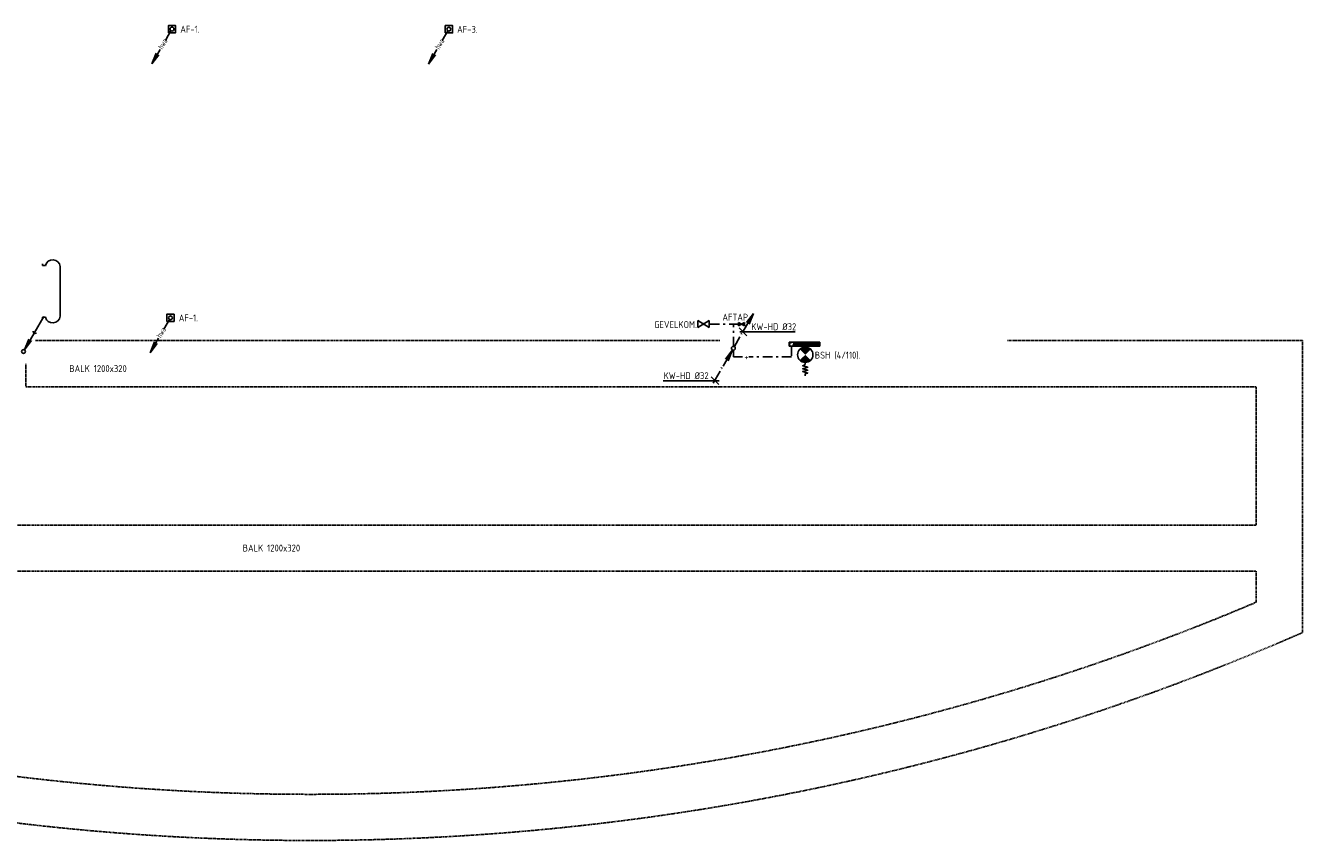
# Model space of a CAD drawing. Header units: millimetres. Extents: x -71760 to 24237, y -1029 to 51282.
# Tile 3 of 9: x -53369 to -20160, y 7180 to 28377. Entities that reach past the tile are written whole.
import ezdxf

# ---------------------------------------------------------------- set-up
doc = ezdxf.new("R2010")
doc.units = ezdxf.units.MM
doc.header["$LTSCALE"] = 50
for name, pattern in [('2322109', [10, 5, -2, 1, -2]), ('DASHED', [0.75, 0.5, -0.25]), ('KOUDWATER', [8.4, 4.8, -1.2, 1.2, -1.2]), ('KOUDWATERTAP', [1.1, 0.5, -0.25, 0.1, -0.25])]:
    doc.linetypes.add(name, pattern=pattern)
for name, color, linetype in [('50', 3, 'Continuous'), ('51', 6, 'Continuous'), ('51-LEIDING', 3, 'Continuous'), ('52', 3, 'Continuous'), ('54', 3, 'Continuous'), ('SYM-W', 7, 'Continuous'), ('WL$1----_BOUWKUNDIG', 11, 'Continuous'), ('WL521---_D', 112, 'Continuous'), ('WL522---_VWA', 2, 'Continuous'), ('WL531---', 132, 'Continuous'), ('WL5310--_KW', 2, 'KOUDWATER'), ('WL5310--Bestaande_KW', 180, 'KOUDWATERTAP'), ('WL5420--_PERSL', 1, 'Continuous'), ('WL5501--_GKW-A', 4, 'Continuous'), ('WM570---_MATEN-M', 7, 'Continuous')]:
    doc.layers.add(name, color=color, linetype=linetype)
doc.styles.add('ISO', font='ISO.SHX')

# ---------------------------------------------------------------- blocks, each defined once
blk = doc.blocks.new('113')
at = {"layer": '52', "color": 1, "linetype": 'Continuous'}
for p, q in [((2.47, 4.28), (5.25, 9.09)), ((3.42, 6.7), (5.25, 9.09)), ((4.1, 6.31), (5.25, 9.09)), ((0.25, 0.43), (1.71, 2.96))]:
    blk.add_line(p, q, dxfattribs=at)
blk.add_circle((0, 0), 0.5, dxfattribs=at)
at = {"layer": '52', "color": 7, "style": 'ISO', "width": 0.75}
blk.add_text('+', height=1.5, rotation=61.3721, dxfattribs=at).set_placement((2.41, 3.14))
blk = doc.blocks.new('D113')
at = {"layer": '52', "linetype": 'Continuous'}
blk.add_blockref('113', (0, 0), dxfattribs=at)
blk = doc.blocks.new('114')
at = {"layer": '52', "color": 1, "linetype": 'Continuous'}
for p, q in [((-2.69, -4.65), (-0.25, -0.43)), ((-2.08, -2.82), (-0.25, -0.43)), ((-1.4, -3.22), (-0.25, -0.43)), ((-5.25, -9.09), (-3.44, -5.97))]:
    blk.add_line(p, q, dxfattribs=at)
blk.add_circle((0, 0), 0.5, dxfattribs=at)
at = {"layer": '52', "color": 7, "style": 'ISO', "width": 0.75}
blk.add_text('+', height=1.5, rotation=61.3721, dxfattribs=at).set_placement((-2.75, -5.79))
blk = doc.blocks.new('D114')
at = {"layer": '52', "linetype": 'Continuous'}
blk.add_blockref('114', (0, 0), dxfattribs=at)
blk = doc.blocks.new('*X30')
at = {"color": 0}
for p, q in [((29158, 61986), (29262, 62089)), ((29158, 61999), (29248, 62089)), ((29158, 62013), (29235, 62089)), ((29158, 62026), (29222, 62089)), ((29158, 62040), (29208, 62089)), ((29158, 62053), (29195, 62089)), ((29158, 62067), (29181, 62089)), ((29158, 62080), (29168, 62089)), ((29158, 61972), (29268, 62082)), ((29158, 61959), (29268, 62069)), ((29158, 61945), (29268, 62055)), ((29158, 61932), (29268, 62042)), ((29158, 61918), (29268, 62028)), ((29158, 61905), (29268, 62015)), ((29158, 61891), (29268, 62001)), ((29158, 61878), (29268, 61988)), ((29158, 61865), (29268, 61975)), ((29158, 61851), (29268, 61961)), ((29158, 61838), (29268, 61948)), ((29158, 61824), (29268, 61934)), ((29158, 61811), (29268, 61921)), ((29158, 61797), (29268, 61907)), ((29158, 61784), (29268, 61894)), ((29158, 61770), (29268, 61880)), ((29158, 61757), (29268, 61867)), ((29158, 61743), (29268, 61853)), ((29158, 61730), (29268, 61840)), ((29158, 61716), (29268, 61826)), ((29158, 61703), (29268, 61813)), ((29158, 61689), (29268, 61799)), ((29158, 61676), (29268, 61786)), ((29158, 61662), (29268, 61772)), ((29158, 61649), (29268, 61759)), ((29158, 61636), (29268, 61746)), ((29158, 61622), (29268, 61732)), ((29158, 61609), (29268, 61719)), ((29158, 61595), (29268, 61705)), ((29158, 61582), (29268, 61692)), ((29158, 61568), (29268, 61678)), ((29158, 61555), (29268, 61665)), ((29158, 61541), (29268, 61651)), ((29158, 61528), (29268, 61638)), ((29158, 61514), (29268, 61624)), ((29158, 61501), (29268, 61611)), ((29158, 61487), (29268, 61597)), ((29158, 61474), (29268, 61584)), ((29158, 61460), (29268, 61570)), ((29158, 61447), (29268, 61557)), ((29158, 61433), (29268, 61543)), ((29158, 61420), (29268, 61530)), ((29168, 61416), (29268, 61517)), ((29182, 61416), (29268, 61503)), ((29195, 61416), (29268, 61490)), ((29209, 61416), (29268, 61476)), ((29222, 61416), (29268, 61463)), ((29236, 61416), (29268, 61449)), ((29249, 61416), (29268, 61436)), ((29263, 61416), (29268, 61422))]:
    blk.add_line(p, q, dxfattribs=at)
blk = doc.blocks.new('W3-44')
at = {"layer": '54', "color": 2, "const_width": 2}
for points in [[(1.29, 0.71, 0.414214), (1.29, -0.71, 1)], [(2.71, -0.71, 0.414214), (2.71, 0.71, 1)]]:
    blk.add_lwpolyline(points, format="xyb", dxfattribs=at)
at = {"layer": '54', "color": 7}
blk.add_lwpolyline([(4, 0), (4.5, 0), (4.88, -0.63), (5.26, 0.63), (5.63, -0.63), (6.01, 0.63), (6.39, -0.63), (6.77, 0.63), (6.96, 0), (7.46, 0)], dxfattribs=at)
at = {"layer": '54', "color": 2}
blk.add_circle((2, 0), 2, dxfattribs=at)
blk = doc.blocks.new('HWA')
at = {"layer": '50', "color": 1, "linetype": 'Continuous'}
for p, q in [((-28, -41), (-173, -293)), ((-309, -529), (-528, -907)), ((-413, -629), (-528, -907)), ((-345, -669), (-528, -907))]:
    blk.add_line(p, q, dxfattribs=at)
blk.add_circle((0, 0), 50, dxfattribs=at)
at = {"layer": '50', "color": 7, "style": 'ISO', "width": 0.7}
blk.add_text('hwa', height=150, rotation=59.4545, dxfattribs=at).set_placement((-249, -538))
blk = doc.blocks.new('3-01')
at = {"layer": 'SYM-W', "color": 2}
for p, q in [((-2.5, 1.5), (-2.5, -1.5)), ((-2.5, 1.5), (2.5, -1.5)), ((2.5, 1.5), (-2.5, -1.5)), ((2.5, 1.5), (2.5, -1.5))]:
    blk.add_line(p, q, dxfattribs=at)
blk = doc.blocks.new('W3-01A')
at = {"layer": 'SYM-W', "linetype": 'Continuous', "xscale": 0.75, "yscale": 0.75, "zscale": 0.75}
blk.add_blockref('3-01', (0, 0), dxfattribs=at)
blk = doc.blocks.new('030')
at = {"layer": '51', "color": 1, "linetype": 'Continuous'}
for p in [(5.25, 9.09), (1.4, 3.22), (2.08, 2.82)]:
    blk.add_line(p, (0.25, 0.43), dxfattribs=at)
blk.add_circle((0, 0), 0.5, dxfattribs=at)
blk.add_arc((3.03, 5.25), 0.567, 178.0725, 301.9275, dxfattribs=at)

msp = doc.modelspace()

# ---------------------------------------------------------------- linework, layer by layer
at = {"linetype": 'DASHED'}
for p, q in [((-20160, 12589), (-20160, 20182)), ((-21360, 15382), (-21360, 18982)), ((-21360, 13378), (-21360, 14182))]:
    msp.add_line(p, q, dxfattribs=at)
at = {"layer": '51-LEIDING'}
for p, q in [((-32712, 20143), (-33512, 20143)), ((-33512, 20143), (-33512, 20033)), ((-33512, 20033), (-32712, 20033)), ((-33384, 20143), (-33384, 20033)), ((-32712, 20033), (-32712, 20143))]:
    msp.add_line(p, q, dxfattribs=at)
at = {"layer": 'WL$1----_BOUWKUNDIG', "color": 1}
for p, q in [((-52929, 22138), (-52929, 22178)), ((-52929, 22138), (-52929, 22178)), ((-52854, 22138), (-52929, 22138)), ((-52854, 22138), (-52929, 22138)), ((-52816, 22113), (-52819, 22113)), ((-52469, 20813), (-52469, 22113)), ((-52469, 20813), (-52469, 22113)), ((-52469, 20813), (-52469, 22113)), ((-52929, 20788), (-52929, 20748)), ((-52854, 20788), (-52929, 20788)), ((-52854, 20788), (-52929, 20788)), ((-52929, 20788), (-52929, 20748))]:
    msp.add_line(p, q, dxfattribs=at)
for centre, start, end in [((-52664, 22088), 6.674, 165.3141), ((-52664, 22088), 6.674, 165.3141), ((-52664, 22088), 6.674, 165.3141), ((-52664, 20838), 194.6859, 353.326), ((-52664, 20838), 194.6859, 353.326), ((-52664, 20838), 194.6859, 353.326)]:
    msp.add_arc(centre, 196, start, end, dxfattribs=at)
at = {"layer": 'WL521---_D'}
for points in [[(-49655, 28190), (-49465, 28190), (-49465, 28377), (-49655, 28377)], [(-42455, 28187), (-42265, 28187), (-42265, 28375), (-42455, 28375)], [(-49695, 20681), (-49505, 20681), (-49505, 20868), (-49695, 20868)]]:
    msp.add_lwpolyline(points, close=True, dxfattribs=at)
at = {"layer": 'WL531---', "linetype": '2322109'}
for p, q in [((-34824, 20612), (-35587, 20612)), ((-34959, 20034), (-34959, 20612)), ((-34959, 19931), (-34959, 19761)), ((-33447, 20035), (-33447, 19761)), ((-34719, 19761), (-34959, 19761)), ((-33447, 19761), (-34556, 19761))]:
    msp.add_line(p, q, dxfattribs=at)
msp.add_circle((-33448, 20086), 50, dxfattribs=at)
at = {"layer": 'WL5310--_KW', "color": 7, "linetype": 'Continuous'}
for p, q in [((-34812, 20510), (-34612, 20310)), ((-34789, 20411), (-33353, 20411)), ((-36789, 19138), (-35332, 19138)), ((-35542, 19237), (-35342, 19037))]:
    msp.add_line(p, q, dxfattribs=at)
at = {"layer": 'WL5310--Bestaande_KW', "linetype": 'KOUDWATERTAP'}
for points in [[(-34823, 20567), (-34748, 20612), (-34823, 20657)], [(-34673, 20567), (-34748, 20612), (-34673, 20657)]]:
    msp.add_solid(points, dxfattribs=at)
at = {"layer": 'WM570---_MATEN-M', "linetype": 'DASHED'}
for p, q in [((-53109, 20182), (-35307, 20182)), ((-27835, 20182), (-20160, 20182)), ((-53359, 19582), (-53359, 18982)), ((-53359, 18982), (-21360, 18982)), ((-70560, 15382), (-21360, 15382)), ((-70560, 14182), (-21360, 14182))]:
    msp.add_line(p, q, dxfattribs=at)
for radius, start, end in [(63041, 247.03139, 292.96833), (64241, 246.32069, 293.67904)]:
    msp.add_arc((-45960, 71421), radius, start, end, dxfattribs=at)

# ---------------------------------------------------------------- block references
at = {"layer": '51-LEIDING', "color": 1, "rotation": 270}
msp.add_blockref('*X30', (-94801, 49301), dxfattribs=at)
at = {"layer": '51-LEIDING', "xscale": 100, "yscale": 100, "zscale": 100, "rotation": 270}
msp.add_blockref('W3-44', (-33091, 20014), dxfattribs=at)
at = {"layer": 'WL521---_D'}
for p in [(-49560, 28285), (-42360, 28282), (-49600, 20775)]:
    msp.add_blockref('HWA', p, dxfattribs=at)
at = {"layer": 'WL522---_VWA', "xscale": 100, "yscale": 100, "zscale": 100}
msp.add_blockref('030', (-53421, 19900), dxfattribs=at)
at = {"layer": 'WL531---', "linetype": '2322109', "xscale": 40, "yscale": 40, "zscale": 40}
msp.add_blockref('W3-01A', (-34748, 20612), dxfattribs=at)
at = {"layer": 'WL5310--Bestaande_KW', "linetype": 'KOUDWATERTAP', "xscale": 100, "yscale": 100, "zscale": 100}
for name in ['D113', 'D114']:
    msp.add_blockref(name, (-34960, 19982), dxfattribs=at)
at = {"layer": 'WL5420--_PERSL', "linetype": 'Continuous', "xscale": 80, "yscale": 80, "zscale": 80}
msp.add_blockref('W3-01A', (-35738, 20612), dxfattribs=at)

# ---------------------------------------------------------------- texts
at = {"layer": 'WL531---', "linetype": '2322109', "style": 'ISO'}
msp.add_text('+', height=180, dxfattribs=at).set_placement((-34675, 19670))
at = {"layer": 'WL5310--_KW', "color": 7, "linetype": 'Continuous', "style": 'ISO'}
for s, p in [('GEVELKOM.', (-37019, 20510)), ('AFTAP.', (-35246, 20701)), ('KW-HD %%c32', (-34494, 20453)), ('KW-HD %%c32', (-36774, 19180))]:
    msp.add_text(s, height=180, dxfattribs=at).set_placement(p)
at = {"layer": 'WL5310--_KW', "color": 7, "style": 'ISO'}
msp.add_text('BSH (4/110).', height=180, dxfattribs=at).set_placement((-32842, 19714))
at = {"layer": 'WL5501--_GKW-A', "color": 7, "style": 'ISO'}
for s, p in [('AF-1.', (-49344, 28190)), ('AF-3.', (-42144, 28188)), ('AF-1.', (-49384, 20681))]:
    msp.add_text(s, height=180, dxfattribs=at).set_placement(p)
at = {"layer": 'WM570---_MATEN-M', "color": 7, "style": 'ISO'}
for p in [(-52231, 19365), (-47721, 14696)]:
    msp.add_text('BALK 1200x320', height=180, dxfattribs=at).set_placement(p)

doc.saveas('drawing.dxf')
